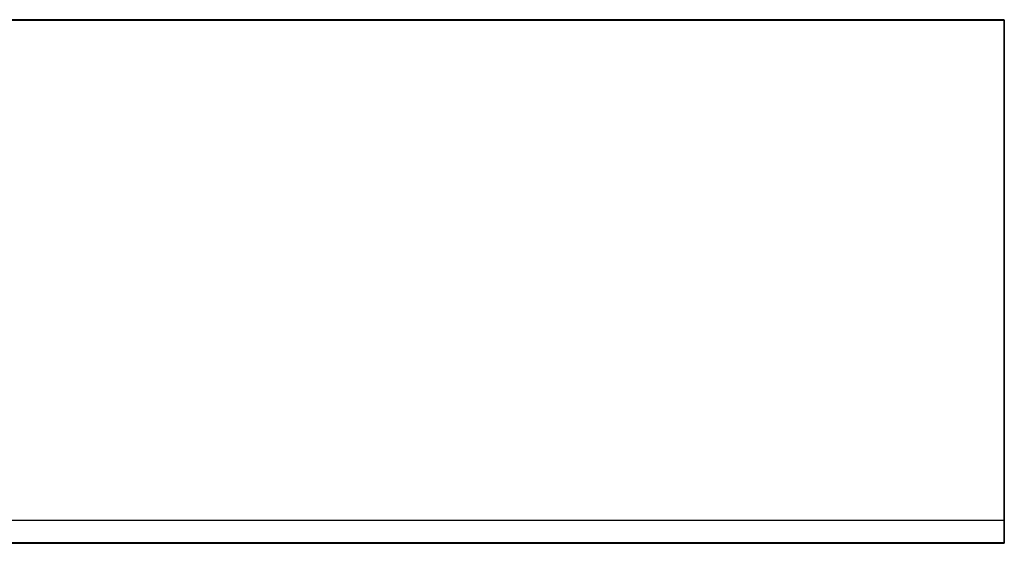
# Model space of a CAD drawing. Header units: millimetres. Extents: x -595 to 838, y -173 to 208.
# Tile 5 of 5: x 121 to 838, y -173 to 208. Entities that reach past the tile are written whole.
import ezdxf

# ---------------------------------------------------------------- set-up
doc = ezdxf.new("R2010")
doc.units = ezdxf.units.MM
doc.header["$MEASUREMENT"] = 0
for name, color, linetype in [('OP-1035_czujnik zalania+adapter+sonda_2021-09-23 v9_Sketch5', 7, 'Continuous'), ('OP-1035_czujnik zalania+adapter+sonda_2021-09-23 v9_Sketch6', 7, 'Continuous'), ('sciana_Sketch1', 7, 'Continuous'), ('sciana_Sketch2', 7, 'Continuous')]:
    doc.layers.add(name, color=color, linetype=linetype)

# ---------------------------------------------------------------- blocks, each defined once
blk = doc.blocks.new('sciana')
at = {"layer": 'sciana_Sketch1'}
for p, q in [((83.792, 20.809, -0.655), (-59.518, 20.809, -0.655)), ((83.792, -17.298, 0.343), (83.792, 20.809, -0.655)), ((-59.518, -17.298, 0.343), (83.792, -17.298, 0.343))]:
    blk.add_line(p, q, dxfattribs=at)
at = {"layer": 'sciana_Sketch2'}
for p, q in [((-59.518, 20.783, -1.655), (83.792, 20.783, -1.655)), ((83.792, 20.783, -1.655), (83.792, -17.324, -0.657)), ((83.792, -17.324, -0.657), (-59.518, -17.324, -0.657))]:
    blk.add_line(p, q, dxfattribs=at)

msp = doc.modelspace()

# ---------------------------------------------------------------- linework, layer by layer
at = {"layer": 'OP-1035_czujnik zalania+adapter+sonda_2021-09-23 v9_Sketch5'}
for p, q in [((837.92, 208.09, -6.55), (-595.18, 208.09, -6.55)), ((837.92, -172.98, 3.43), (837.92, 208.09, -6.55)), ((-595.18, -172.98, 3.43), (837.92, -172.98, 3.43))]:
    msp.add_line(p, q, dxfattribs=at)
at = {"layer": 'OP-1035_czujnik zalania+adapter+sonda_2021-09-23 v9_Sketch6'}
for p, q in [((837.92, -156.53, 631.67), (-595.18, -156.53, 631.67)), ((837.92, -172.98, 3.43), (837.92, -156.53, 631.67)), ((-595.18, -172.98, 3.43), (837.92, -172.98, 3.43)), ((837.92, -172.98, 3.43), (-595.18, -172.98, 3.43)), ((-595.18, -173.24, -6.57), (837.92, -173.24, -6.57)), ((837.92, -173.24, -6.57), (837.92, -172.98, 3.43))]:
    msp.add_line(p, q, dxfattribs=at)

# ---------------------------------------------------------------- block references
at = {"xscale": 10, "yscale": 10, "zscale": 10}
msp.add_blockref('sciana', (0, 0), dxfattribs=at)

doc.saveas('drawing.dxf')
